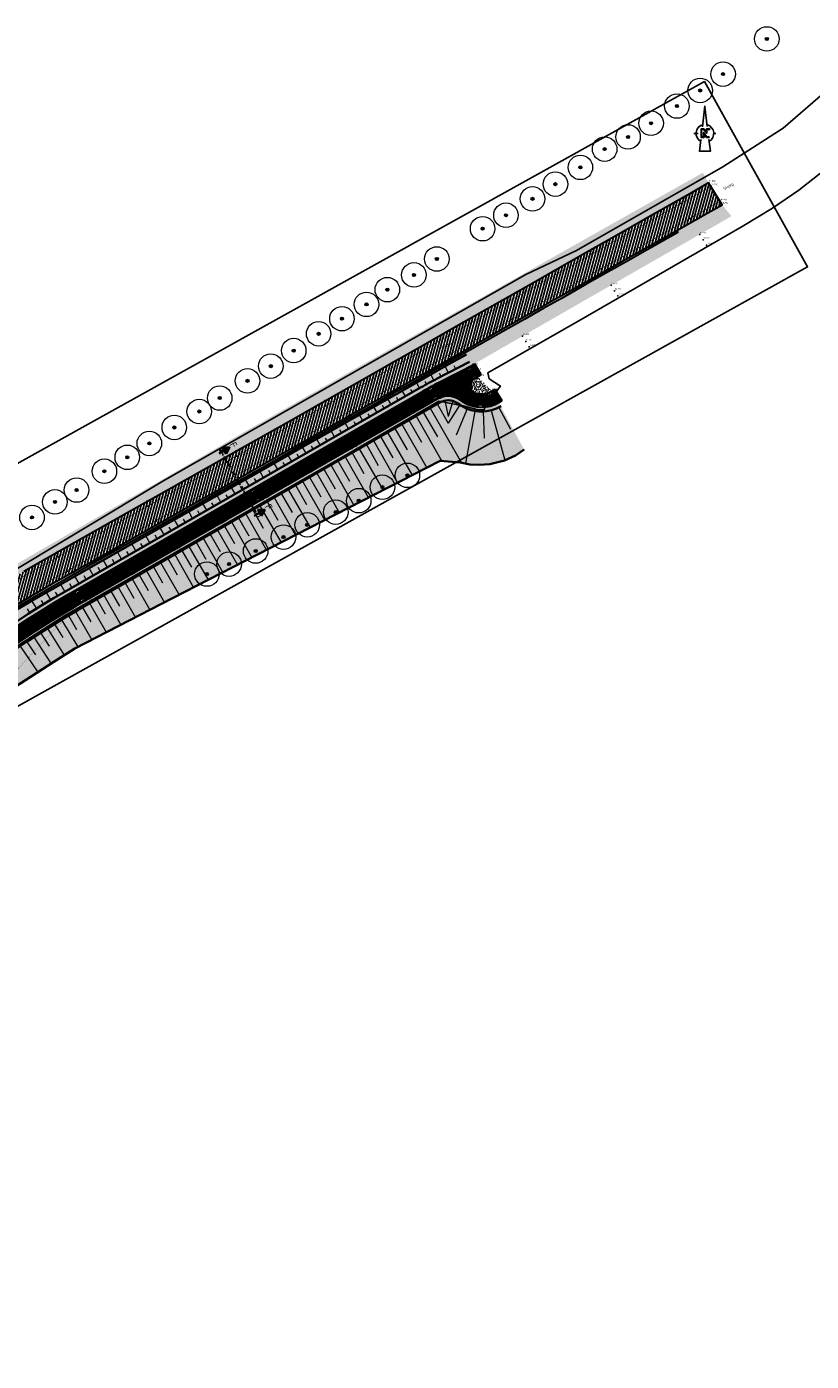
# Model space of a CAD drawing. Header units: metres. Extents: x 157685 to 160831, y 403691 to 406312.
# Tile 132 of 134: x 160204 to 160396, y 405629 to 405955. Entities that reach past the tile are written whole.
import ezdxf
from ezdxf.enums import TextEntityAlignment as Align

# ---------------------------------------------------------------- set-up
doc = ezdxf.new("R2010")
doc.units = ezdxf.units.M
for name, pattern in [('DASHDOT', [1, 0.5, -0.25, 0, -0.25]), ('VW-1-3_STREEP', [4, 1, -3]), ('VW-270-30_STREEP', [3, 2.7, -0.3]), ('VW-30-270_STREEP', [3, 0.3, -2.7])]:
    doc.linetypes.add(name, pattern=pattern)
doc.layers.get('Defpoints').update_dxf_attribs({"color": 171})
for name, color, linetype, lineweight in [('B-WE-GR-BOOM-S', 90, 'Continuous', 25), ('B-WE-OG-HOOGTEPUNT-S', 7, 'Continuous', 25), ('B-WE-OG-HOOGTEPUNT-T18', 10, 'Continuous', 18), ('B-WE-OG-TOPOGRAFIE-T35', 7, 'Continuous', 35), ('N-WE-GR-GRAS-A', 62, 'Continuous', 18), ('N-WE-GW-HOOGTE_AFWERKHOOGTE-T25', 7, 'Continuous', 25), ('N-WE-GW-TALUD-G', 106, 'Continuous', 35), ('N-WE-GW-TALUDARCERING_KORT-G', 106, 'Continuous', 18), ('N-WE-GW-TALUDARCERING_LANG-G', 106, 'Continuous', 18), ('N-WE-VH-GESLOTENVERHARDING_ASFALT-A-200', 253, 'Continuous', 18), ('N-WE-VH-GESLOTENVERHARDING_ASFALT-TRAPSGEWIJSFREZEN-G', 10, 'VH-TRAPSGEWIJSFREZEN-SO', 25), ('N-WE-VH-KANTVERHARDING-G', 7, 'Continuous', 30), ('N-WE-VW-MARKERING_LANGS_STREEP_13_010-G', 7, 'VW-1-3_STREEP', 13), ('N-WE-VW-MARKERING_LANGS_STREEP_27030_010-G', 7, 'VW-270-30_STREEP', 13), ('N-WE-VW-MARKERING_LANGS_STREEP_30270_010-G', 7, 'VW-30-270_STREEP', 13), ('N-WE-VW-MARKERING_LANGS_STREEP_DOORGETROKKEN_010-G', 7, 'Continuous', 13), ('X-XX-AL-ORIENTATIE-S', 7, 'Continuous', 25), ('X-XX-AL-VERWIJZING_DOORSNEDE-S', 7, 'Continuous', 35)]:
    doc.layers.add(name, color=color, linetype=linetype, lineweight=lineweight)
doc.layers.add('Iv-a-afwateringsprofiel', color=5, linetype='Continuous')
doc.layers.add('N-WE-VH-VERHARDING-AP_RIJBAAN-ASFALT', color=252, linetype='Continuous', true_color=0x696969)
doc.styles.add('NLCS-ISO', font='NLCS-ISO.TTF')
doc.styles.add('NLCS-ISO-M200-T18', font='NLCS-ISO.TTF', dxfattribs={"height": 0.36})
doc.styles.add('NLCS-ISO-M200-T35', font='NLCS-ISO.TTF', dxfattribs={"height": 0.7})
doc.linetypes.add('VH-TRAPSGEWIJSFREZEN-SO', pattern='A,15,-5,[182,NLCS.SHX,S=20,R=0,X=0,Y=0],-5', length=25)
pattern_1 = [(31.649933, (159085.91157, 404918.0169), (-0.104945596, 0.170253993), []), (91.649933, (159085.91157, 404918.0169), (-0.19991708, -0.005758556), [])]
pattern_2 = [(0, (0, 0), (1, 1), [0.12, -0.8]), (45, (0.4, 0.2), (-0.113137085, 1.8667619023), [0.12, -0.8]), (30, (0.08, 0.12), (0.2274613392, 1.2860254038), [0.12, -0.8]), (15, (0.32, 0.48), (0.3856270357, 0.724494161), [0.12, -0.8]), (135, (0.16, 2), (-0.02828427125, -0.6505382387), [0.12, -0.8]), (150, (1.2, 0.4), (0.2156921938, -0.5864101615), [0.12, -0.8]), (165, (0.24, 0.04), (0.1434520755, -0.7010146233), [0.12, -0.8]), (85, (0.4, 0.4), (-0.8726773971, 1.0400164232), [0.12, -0.8]), (100, (0, 0), (-1.1121176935, 0.7787131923), [0.12, -0.8])]

# ---------------------------------------------------------------- blocks, each defined once
blk = doc.blocks.new('Noordpijl Advin')
blk.add_hatch(color=256).paths.add_polyline_path([(2.18, 2.74), (0.92, 2.74), (0.92, 0.69), (-0.59, 2.74), (-2.32, 2.74), (-2.32, -2.44), (-0.56, -2.44), (-0.56, -0.24), (1.04, -2.44), (2.54, -2.44), (2.54, -2.17), (1.18, -2.17), (-0.83, 0.59), (-0.83, -2.17), (-2.05, -2.17), (-2.05, 2.47), (-0.72, 2.47), (0.91, 0.24), (1.19, 0.24), (1.19, 2.47), (2.18, 2.47, 5.532946)])
for p, q in [((0.03, 16.93), (-1.54, 4.14)), ((-2.5, -3.65), (-3.41, -11.07))]:
    blk.add_line(p, q)
for points in [[(-0.05, 16.28), (1.46, 4.17)], [(-5.42, 0), (-6.7, 0)], [(-5.42, 0), (-4.14, 0)], [(5.42, 0), (6.7, 0)], [(2.44, -3.69), (3.34, -10.91), (-3.39, -10.91)]]:
    blk.add_lwpolyline(points)
blk.add_lwpolyline([(2.18, 2.74), (0.92, 2.74), (0.92, 0.69), (-0.59, 2.74), (-2.32, 2.74), (-2.32, -2.44), (-0.56, -2.44), (-0.56, -0.24), (1.04, -2.44), (2.54, -2.44), (2.54, -2.17), (1.18, -2.17), (-0.83, 0.59), (-0.83, -2.17), (-2.05, -2.17), (-2.05, 2.47), (-0.72, 2.47), (0.91, 0.24), (1.19, 0.24), (1.19, 2.47), (2.18, 2.47), (2.18, 2.47, 5.532946)], format="xyb", close=True)
for start, end in [(105.04578, 240.95914), (300.17705, 74.04174)]:
    blk.add_arc((0, 0), 5.42, start, end)
for points in [[(-0.05, 16.28), (0.03, 16.93), (1.46, 4.17), (1.63, 4.11)], [(2.42, -3.7), (2.57, -3.59), (3.34, -10.91), (3.52, -11.07)], [(-3.41, -11.07), (-3.39, -10.91), (3.52, -11.07), (3.34, -10.91)]]:
    blk.add_solid(points)
blk = doc.blocks.new('SGR-BOOM_GBKN-SO')
at = {"linetype": 'ByBlock', "lineweight": 18}
h = blk.add_hatch(color=0, dxfattribs=at)
h.dxf.hatch_style = 1
edge = h.paths.add_edge_path()
edge.add_arc((0, 0), 0.25, 0, 360)
at = {"color": 0, "linetype": 'ByBlock', "lineweight": 18}
for radius in [2, 0.25]:
    blk.add_circle((0, 0), radius, dxfattribs=at)
at = {"color": 0, "linetype": 'ByBlock', "lineweight": 18, "style": 'NLCS-ISO'}
blk.add_attdef('SOORT', (2.5, 0), '', height=1.5, dxfattribs=at)
blk = doc.blocks.new('SOG-HOOGTEPUNT-SO')
for p, q in [((-0.5, 0), (0.5, 0)), ((0, 0.5), (0, -0.5))]:
    blk.add_line(p, q)
blk = doc.blocks.new('*U867')
at = {"linetype": 'DASHDOT', "ltscale": 0.1}
h = blk.add_hatch(color=256, dxfattribs=at)
h.paths.add_polyline_path([(0.76, -0.47), (0.46, 0.1), (0.4, 0.08), (0.25, -0.16)])
h.paths.add_polyline_path([(0.46, 0.1), (0.44, 0.14), (0.4, 0.08)])
h = blk.add_hatch(color=256, dxfattribs=at)
h.paths.add_polyline_path([(-2.94, -6.39), (-3.24, -5.82), (-3.3, -5.83), (-3.45, -6.07)])
h.paths.add_polyline_path([(-3.24, -5.82), (-3.26, -5.78), (-3.3, -5.83)])
at = {"linetype": 'DASHDOT', "ltscale": 0.8}
blk.add_line((0.18, 0.3), (-3.88, -6.21), dxfattribs=at)
for points in [[(-0.25, 0.16), (0.76, -0.47), (0.44, 0.14)], [(-0.25, 0.16), (0.76, -0.47), (0.07, -0.45)], [(0.44, 0.14), (0.07, -0.45)], [(-3.95, -5.76), (-2.94, -6.39), (-3.26, -5.78)], [(-3.95, -5.76), (-2.94, -6.39), (-3.63, -6.37)], [(-3.26, -5.78), (-3.63, -6.37)]]:
    blk.add_lwpolyline(points)
at = {"linetype": 'DASHDOT', "ltscale": 0.1, "style": 'NLCS-ISO-M200-T35'}
for p in [(1, -0.28), (-2.7, -6.2)]:
    blk.add_text('F', height=0.7, rotation=237.3089, dxfattribs=at).set_placement(p)
blk = doc.blocks.new('*U873')
h = blk.add_hatch()
h.set_pattern_fill('AMO-BODEM_LEEM', color=256, scale=0.1, angle=135, pattern_type=2)
h.set_pattern_definition([(270, (0.5, -1.5295), (0.25, -6e-17), [])])
h.paths.add_polyline_path([(3.5, 0), (3.5, 1), (0, 0)])
blk.add_lwpolyline([(3.5, 0), (3.5, 1), (0, 0)], close=True)

msp = doc.modelspace()

# ---------------------------------------------------------------- hatches: boundary and pattern name
at = {"layer": 'N-WE-GR-GRAS-A'}
h = msp.add_hatch(dxfattribs=at)
h.set_pattern_fill('AGR-GRAS_01-SO', color=256, scale=0.04, pattern_type=2)
h.set_pattern_definition(pattern_2)
h.paths.add_polyline_path([(160237.918, 405841.616), (160250.017, 405848.444), (160256.447, 405852.084), (160267.229, 405858.192), (160275.99, 405863.161), (160280.097, 405865.494), (160287.985, 405869.971), (160292.868, 405872.739), (160299.513, 405876.513), (160309.304, 405882.079), (160317.714, 405886.859), (160327.621, 405892.49), (160334.163, 405896.218), (160340.28, 405899.703), (160347.361, 405903.732), (160356.176, 405908.734), (160365.894, 405914.264), (160370.465, 405916.889), (160369.051, 405919.396), (160359.569, 405914.048), (160337.728, 405901.73), (160313.209, 405887.902), (160284.676, 405871.81), (160256.864, 405855.958), (160231.794, 405841.419), (160212.326, 405830.128), (160191.437, 405818.014), (160184.838, 405814.167), (160180.152, 405811.217), (160175.714, 405808.153), (160172.268, 405805.579), (160168.853, 405802.846), (160164.842, 405799.378), (160160.903, 405795.82), (160158.922, 405794.031), (160160.45, 405792.449), (160160.86, 405792.006), (160162.196, 405793.245), (160164.992, 405795.723), (160167.636, 405798.015), (160170.029, 405800.089), (160172.742, 405802.362), (160174.488, 405803.767), (160176.249, 405805.145), (160179.306, 405807.355), (160183.036, 405809.859), (160187.403, 405812.665), (160191.092, 405814.934), (160196.584, 405818.192), (160202.975, 405821.872), (160213.586, 405827.903), (160226.735, 405835.313)])
h.paths.add_polyline_path([(160155.829, 405788.255), (160160.45, 405792.449), (160158.922, 405794.031), (160154.588, 405790.093), (160149.956, 405788.478), (160146.426, 405789.175), (160143.381, 405791.379), (160140.836, 405790.408), (160143.174, 405788.273, 0.3869469)])
h = msp.add_hatch(dxfattribs=at)
h.set_pattern_fill('AGR-GRAS_01-SO', color=256, scale=0.04, pattern_type=2)
h.set_pattern_definition(pattern_2)
h.paths.add_polyline_path([(160213.933, 405816.329), (160300.538, 405865.991, -0.0113895), (160304.54, 405868.166), (160312.454, 405872.237), (160337.007, 405886.371), (160359.274, 405899.133), (160373.955, 405907.543), (160376.057, 405908.779), (160373.745, 405911.56), (160370.277, 405909.557), (160364.272, 405906.148), (160362.717, 405905.276), (160362.974, 405904.79), (160355.451, 405900.533), (160350.178, 405897.55), (160345.905, 405895.132), (160340.545, 405892.102), (160334.458, 405888.663), (160330.042, 405886.167), (160325.502, 405883.602), (160321.438, 405881.304), (160316.929, 405878.756), (160312.067, 405876.008), (160307.292, 405873.31), (160301.585, 405870.086), (160297.121, 405867.562), (160293.4, 405865.457), (160288.487, 405862.677), (160282.642, 405859.371), (160276.91, 405856.127), (160271.422, 405853.017), (160266.018, 405849.951), (160259.554, 405846.287), (160253.603, 405842.915), (160236.373, 405833.164), (160222.158, 405825.116), (160203.986, 405814.729), (160198.648, 405811.596), (160196.246, 405810.135), (160194.317, 405808.926), (160191.372, 405807.031), (160188.834, 405805.337), (160185.087, 405802.728), (160183.434, 405801.552), (160182.079, 405800.538), (160178.78, 405798.045), (160176.948, 405796.615), (160175.335, 405795.336), (160173.828, 405794.094), (160172.643, 405793.117), (160170.979, 405791.733), (160168.587, 405789.667), (160166.308, 405787.646), (160165.53, 405786.953), (160169.758, 405782.672, -0.0653079)])
h = msp.add_hatch(dxfattribs=at)
h.set_pattern_fill('AGR-GRAS_01-SO', color=256, scale=0.04, pattern_type=2)
h.set_pattern_definition(pattern_2)
h.paths.add_polyline_path([(160314.013, 405869.53), (160313.158, 405868.986, 0.6581528), (160313.742, 405865.359, 0.2049802), (160317.434, 405865.945)])
h = msp.add_hatch(dxfattribs=at)
h.set_pattern_fill('AGR-GRAS_01-SO', color=256, scale=0.04, pattern_type=2)
h.set_pattern_definition(pattern_2)
edge = h.paths.add_edge_path()
edge.add_line((160189.202, 405785.967), (160195.732, 405790.396))
edge.add_line((160195.732, 405790.396), (160200.907, 405793.733))
edge.add_line((160200.907, 405793.733), (160206.621, 405797.394))
edge.add_line((160206.621, 405797.394), (160212.506, 405801.165))
edge.add_line((160212.506, 405801.165), (160215.44, 405803.045))
edge.add_line((160215.44, 405803.045), (160223.165, 405807.012))
edge.add_line((160223.165, 405807.012), (160238.313, 405814.79))
edge.add_line((160238.313, 405814.79), (160245.226, 405818.341))
edge.add_line((160245.226, 405818.341), (160257.16, 405824.469))
edge.add_line((160257.16, 405824.469), (160282.438, 405837.485))
edge.add_line((160282.438, 405837.485), (160304.8, 405848.933))
edge.add_line((160304.8, 405848.933), (160306.824, 405848.769))
edge.add_line((160306.824, 405848.769), (160309.169, 405848.579))
edge.add_line((160309.169, 405848.579), (160310.056, 405848.468))
edge.add_line((160310.056, 405848.468), (160312.04, 405848.081))
edge.add_line((160312.04, 405848.081), (160314.34, 405847.935))
edge.add_line((160314.34, 405847.935), (160315.656, 405848.031))
edge.add_arc((160315.656, 405857.088), 9.057, 270, 289.97842)
edge.add_line((160318.751, 405848.576), (160320.529, 405849.025))
edge.add_line((160320.529, 405849.025), (160323.199, 405850.249))
edge.add_line((160323.199, 405850.249), (160325.344, 405851.701))
edge.add_line((160325.344, 405851.701), (160319.736, 405862.033))
edge.add_line((160319.736, 405862.033), (160319.165, 405863.194))
edge.add_arc((160314.904, 405869.965), 8, 237.49919, 302.18533, ccw=False)
edge.add_line((160310.605, 405863.218), (160309.429, 405863.967))
edge.add_arc((160306.742, 405859.75), 5, 57.49919, 119.83115)
edge.add_line((160304.255, 405864.088), (160215.674, 405813.293))
edge.add_arc((160320.137, 405631.119), 210, 119.83115, 154.59169)
edge.add_line((160130.45, 405721.223), (160122.548, 405704.588))
edge.add_arc((160167.712, 405683.135), 50, 154.59169, 158.74032)
edge.add_line((160121.114, 405701.265), (160051.265, 405521.737))
edge.add_line((160051.265, 405521.737), (160054.061, 405520.649))
edge.add_line((160054.061, 405520.649), (160054.295, 405521.439))
edge.add_line((160054.295, 405521.439), (160053.061, 405521.931))
edge.add_line((160053.061, 405521.931), (160054.019, 405524.603))
edge.add_line((160054.019, 405524.603), (160055.309, 405528.204))
edge.add_line((160055.309, 405528.204), (160058.581, 405537.332))
edge.add_line((160058.581, 405537.332), (160062.426, 405547.947))
edge.add_line((160062.426, 405547.947), (160065.592, 405555.736))
edge.add_line((160065.592, 405555.736), (160069.524, 405565.548))
edge.add_line((160069.524, 405565.548), (160074.812, 405578.802))
edge.add_line((160074.812, 405578.802), (160078.13, 405587.515))
edge.add_line((160078.13, 405587.515), (160080.547, 405593.861))
edge.add_line((160080.547, 405593.861), (160084.741, 405604.873))
edge.add_line((160084.741, 405604.873), (160087.32, 405611.647))
edge.add_line((160087.32, 405611.647), (160089.154, 405616.396))
edge.add_line((160089.154, 405616.396), (160093.72, 405628.018))
edge.add_line((160093.72, 405628.018), (160097.485, 405637.604))
edge.add_line((160097.485, 405637.604), (160098.671, 405639.731))
edge.add_line((160098.671, 405639.731), (160099.902, 405640.851))
edge.add_line((160099.902, 405640.851), (160101.342, 405642.678))
edge.add_line((160101.342, 405642.678), (160102.236, 405644.762))
edge.add_line((160102.236, 405644.762), (160101.805, 405646.021))
edge.add_line((160101.805, 405646.021), (160100.978, 405647.32))
edge.add_line((160100.978, 405647.32), (160104.894, 405656.725))
edge.add_line((160104.894, 405656.725), (160110.432, 405670.17))
edge.add_line((160110.432, 405670.17), (160113.34, 405677.542))
edge.add_line((160113.34, 405677.542), (160118.268, 405690.037))
edge.add_line((160118.268, 405690.037), (160121.138, 405697.185))
edge.add_line((160121.138, 405697.185), (160125.589, 405706.487))
edge.add_line((160125.589, 405706.487), (160128.723, 405713.106))
edge.add_line((160128.723, 405713.106), (160129.823, 405714.75))
edge.add_line((160129.823, 405714.75), (160130.971, 405715.757))
edge.add_line((160130.971, 405715.757), (160132.656, 405716.604))
edge.add_line((160132.656, 405716.604), (160137.548, 405732.816))
edge.add_line((160137.548, 405732.816), (160143.503, 405739.303))
edge.add_line((160143.503, 405739.303), (160146.913, 405743.397))
edge.add_line((160146.913, 405743.397), (160150.718, 405747.88))
edge.add_line((160150.718, 405747.88), (160157.208, 405755.322))
edge.add_line((160157.208, 405755.322), (160160.525, 405759.124))
edge.add_line((160160.525, 405759.124), (160165.273, 405764.569))
edge.add_line((160165.273, 405764.569), (160168.837, 405768.373))
edge.add_line((160168.837, 405768.373), (160172.909, 405772.38))
edge.add_line((160172.909, 405772.38), (160177.296, 405776.375))
edge.add_line((160177.296, 405776.375), (160183.467, 405781.566))
edge.add_line((160183.467, 405781.566), (160189.202, 405785.967))
at = {"layer": 'N-WE-VH-GESLOTENVERHARDING_ASFALT-A-200', "true_color": 0xcf7363}
h = msp.add_hatch(dxfattribs=at)
h.set_pattern_fill('AVH-ASFALT-SO', color=23, scale=0.2, pattern_type=2)
h.set_pattern_definition(pattern_1)
edge = h.paths.add_edge_path()
edge.add_line((160313.158, 405868.986), (160314.013, 405869.53))
edge.add_line((160314.013, 405869.53), (160314.853, 405870.075))
edge.add_line((160314.853, 405870.075), (160313.344, 405872.695))
edge.add_line((160313.344, 405872.695), (160312.454, 405872.237))
edge.add_line((160312.454, 405872.237), (160304.54, 405868.166))
edge.add_arc((160350.282, 405779.241), 100, 117.22099, 118.47876)
edge.add_line((160302.599, 405867.141), (160304.255, 405864.088))
edge.add_arc((160306.742, 405859.75), 5, 57.49919, 119.83115, ccw=False)
edge.add_line((160309.429, 405863.967), (160310.605, 405863.218))
edge.add_arc((160314.904, 405869.965), 8, 237.49919, 302.18533)
edge.add_line((160319.165, 405863.194), (160320.011, 405863.727))
edge.add_line((160320.011, 405863.727), (160318.28, 405866.477))
edge.add_line((160318.28, 405866.477), (160317.434, 405865.945))
edge.add_arc((160314.904, 405869.965), 4.75, 255.84917, 302.18533, ccw=False)
edge.add_arc((160314.231, 405867.298), 2, 122.44507, 255.84917, ccw=False)
h = msp.add_hatch(dxfattribs=at)
h.set_pattern_fill('AVH-ASFALT-SO', color=23, scale=0.2, pattern_type=2)
h.set_pattern_definition(pattern_1)
edge = h.paths.add_edge_path()
edge.add_line((160304.255, 405864.088), (160302.599, 405867.141))
edge.add_arc((160350.282, 405779.241), 100, 118.47876, 119.83115)
edge.add_line((160300.538, 405865.991), (160213.933, 405816.329))
edge.add_arc((160320.137, 405631.119), 213.5, 119.83115, 154.59169)
edge.add_line((160127.288, 405722.724), (160119.387, 405706.09))
edge.add_arc((160167.712, 405683.135), 53.5, 154.59169, 158.74032)
edge.add_line((160117.853, 405702.534), (159992.771, 405381.048))
edge.add_line((159992.771, 405381.048), (159995.433, 405378.236))
edge.add_line((159995.433, 405378.236), (160121.114, 405701.265))
edge.add_arc((160167.712, 405683.135), 50, 154.59169, 158.74032, ccw=False)
edge.add_line((160122.548, 405704.588), (160130.45, 405721.223))
edge.add_arc((160320.137, 405631.119), 210, 119.83115, 154.59169, ccw=False)
edge.add_line((160215.674, 405813.293), (160304.255, 405864.088))
at = {"layer": 'N-WE-VH-VERHARDING-AP_RIJBAAN-ASFALT'}
h = msp.add_hatch(dxfattribs=at)
h.set_pattern_fill('ANSI31', color=256, scale=0.2)
h.set_pattern_definition([(254.621, (160373.7453, 405911.5598), (0.6122623, -0.1684037), [])])
h.paths.add_polyline_path([(160266.074, 405850.625), (160277.137, 405856.891), (160284.142, 405860.858), (160293.47, 405866.138), (160301.863, 405870.88), (160309.757, 405875.338), (160317.216, 405879.566), (160326.004, 405884.547), (160332.327, 405888.119), (160339.913, 405892.416), (160350.982, 405898.663), (160361.007, 405904.318), (160364.272, 405906.148), (160370.277, 405909.557), (160373.745, 405911.56), (160370.465, 405916.889), (160365.894, 405914.264), (160356.176, 405908.734), (160347.361, 405903.732), (160340.28, 405899.703), (160334.163, 405896.218), (160327.621, 405892.49), (160317.714, 405886.859), (160309.304, 405882.079), (160299.513, 405876.513), (160292.868, 405872.739), (160287.985, 405869.971), (160280.097, 405865.494), (160275.99, 405863.161), (160267.229, 405858.192), (160256.447, 405852.084), (160250.017, 405848.444), (160237.918, 405841.616), (160226.735, 405835.313), (160213.586, 405827.903), (160202.975, 405821.872), (160196.584, 405818.192), (160191.092, 405814.934), (160187.403, 405812.665), (160183.036, 405809.859), (160179.306, 405807.355), (160176.249, 405805.145), (160174.488, 405803.767), (160172.742, 405802.362), (160170.029, 405800.089), (160167.636, 405798.015), (160164.992, 405795.723), (160162.196, 405793.245), (160161.594, 405792.685), (160165.9, 405788.031), (160167.966, 405789.869), (160172.026, 405793.335), (160178.099, 405798.279), (160181.209, 405800.661), (160183.802, 405802.532), (160185.912, 405804.008), (160189.746, 405806.596), (160194.74, 405809.826), (160198.115, 405811.938), (160204.078, 405815.484), (160210.789, 405819.329), (160222.969, 405826.23), (160229.521, 405829.938), (160238.073, 405834.781), (160244.516, 405838.424), (160250.794, 405841.973), (160258.746, 405846.477)])

# ---------------------------------------------------------------- linework, layer by layer
at = {"layer": 'Defpoints'}
msp.add_lwpolyline([(160188.594, 405781.78), (160394.653, 405896.347), (160369.456, 405941.667), (160163.365, 405827.153)], close=True, dxfattribs=at)
for points in [[(160400.211, 405940.238), (160388.733, 405930.249), (160373.922, 405920.87), (160338.192, 405900.397), (160325.789, 405894.472), (160282.298, 405869.812), (160237.383, 405844.185), (160196.465, 405819.66)], [(160200.805, 405803.306), (160213.002, 405811.144), (160249.46, 405831.889), (160279.851, 405849.263), (160304.471, 405863.508), (160310.415, 405862.39), (160314.093, 405861.437), (160315.626, 405861.42), (160315.681, 405862.157), (160317.119, 405864.122), (160319.551, 405867.208), (160316.836, 405869.012), (160316.498, 405870.466), (160340.869, 405884.369), (160371.304, 405902.023), (160378.653, 405906.247), (160386.126, 405910.751), (160392.486, 405915.14), (160400.903, 405921.69)]]:
    msp.add_lwpolyline(points, dxfattribs=at)
at = {"layer": 'N-WE-GW-TALUD-G'}
for points in [[(160311.233, 405874.963), (160307.538, 405872.875), (160301.831, 405869.651), (160297.367, 405867.126), (160293.646, 405865.021), (160288.733, 405862.242), (160282.889, 405858.936), (160277.157, 405855.692), (160271.668, 405852.582), (160266.265, 405849.516), (160259.801, 405845.852), (160253.85, 405842.48), (160236.619, 405832.729), (160222.405, 405824.681), (160204.237, 405814.296), (160198.905, 405811.167)], [(160137.548, 405732.816), (160143.12, 405738.843), (160151.236, 405748.474), (160166.282, 405765.673), (160169.339, 405768.888), (160174.121, 405773.564), (160180.472, 405779.185), (160186.461, 405783.946), (160189.995, 405786.534), (160196.403, 405790.848), (160210.321, 405799.765), (160215.44, 405803.045), (160239.366, 405815.331), (160257.16, 405824.469), (160276.065, 405834.177), (160304.8, 405848.933), (160309.719, 405848.534), (160312.04, 405848.081), (160314.34, 405847.935), (160316.973, 405848.127), (160320.529, 405849.025), (160323.199, 405850.249), (160325.344, 405851.701)]]:
    msp.add_lwpolyline(points, dxfattribs=at)
for points in [[(160132.743, 405735.492, -0.1363261), (160213.435, 405817.197), (160300.04, 405866.858, -0.0113895), (160304.082, 405869.055), (160311.996, 405873.126)], [(160319.698, 405862.348, -0.2899882), (160310.068, 405862.374), (160308.891, 405863.124, 0.278885), (160304.752, 405863.22), (160216.171, 405812.425, 0.1363261), (160137.548, 405732.816, 0.1363261)]]:
    msp.add_lwpolyline(points, format="xyb", dxfattribs=at)
at = {"layer": 'N-WE-GW-TALUDARCERING_KORT-G'}
for p, q in [((160308.624, 405871.391), (160308.206, 405872.204)), ((160301.529, 405867.695), (160301.154, 405868.376)), ((160305.067, 405869.562), (160304.685, 405870.304)), ((160298.052, 405865.718), (160297.663, 405866.396)), ((160291.112, 405861.739), (160290.712, 405862.437)), ((160294.582, 405863.728), (160294.187, 405864.416)), ((160304.113, 405862.854), (160306.807, 405858.156)), ((160307.905, 405863.578), (160306.742, 405859.75)), ((160311.409, 405861.671), (160308.705, 405855.253)), ((160319.14, 405862.024), (160321.986, 405856.69)), ((160284.172, 405857.759), (160283.76, 405858.477)), ((160287.642, 405859.749), (160287.236, 405860.457)), ((160297.173, 405858.874), (160300.242, 405853.521)), ((160300.643, 405860.864), (160304.129, 405854.784)), ((160315.314, 405860.974), (160315.61, 405854.512)), ((160280.702, 405855.769), (160280.284, 405856.497)), ((160293.703, 405856.884), (160296.726, 405851.612)), ((160273.762, 405851.79), (160273.334, 405852.537)), ((160277.232, 405853.779), (160276.809, 405854.517)), ((160286.763, 405852.905), (160289.694, 405847.793)), ((160290.233, 405854.894), (160293.21, 405849.702)), ((160266.822, 405847.81), (160266.385, 405848.573)), ((160270.292, 405849.8), (160269.859, 405850.555)), ((160279.823, 405848.925), (160282.662, 405843.974)), ((160283.293, 405850.915), (160286.178, 405845.883)), ((160263.352, 405845.82), (160262.91, 405846.592)), ((160276.353, 405846.935), (160279.146, 405842.064)), ((160256.412, 405841.841), (160255.96, 405842.63)), ((160259.882, 405843.831), (160259.435, 405844.611)), ((160269.413, 405842.956), (160272.114, 405838.245)), ((160272.883, 405844.945), (160275.63, 405840.155)), ((160249.472, 405837.861), (160249.009, 405838.669)), ((160252.942, 405839.851), (160252.484, 405840.649)), ((160262.473, 405838.976), (160265.082, 405834.426)), ((160265.943, 405840.966), (160268.598, 405836.336)), ((160246.002, 405835.871), (160245.533, 405836.69)), ((160259.003, 405836.986), (160261.566, 405832.517)), ((160239.062, 405831.892), (160238.582, 405832.73)), ((160242.532, 405833.882), (160242.057, 405834.71)), ((160252.063, 405833.007), (160254.534, 405828.698)), ((160255.533, 405834.997), (160258.05, 405830.607)), ((160235.592, 405829.902), (160235.106, 405830.749)), ((160245.123, 405829.027), (160247.502, 405824.879)), ((160248.593, 405831.017), (160251.018, 405826.788)), ((160228.652, 405825.922), (160228.155, 405826.789)), ((160232.122, 405827.912), (160231.631, 405828.769)), ((160241.653, 405827.037), (160243.986, 405822.969)), ((160221.712, 405821.943), (160221.206, 405822.825)), ((160225.182, 405823.933), (160224.68, 405824.809)), ((160234.713, 405823.058), (160236.954, 405819.15)), ((160238.183, 405825.048), (160240.47, 405821.06)), ((160218.242, 405819.953), (160217.735, 405820.838)), ((160227.773, 405819.078), (160229.922, 405815.331)), ((160231.243, 405821.068), (160233.438, 405817.241)), ((160211.309, 405815.961), (160210.786, 405816.851)), ((160214.772, 405817.963), (160214.264, 405818.85)), ((160224.303, 405817.089), (160226.406, 405813.422)), ((160204.493, 405811.775), (160203.871, 405812.746)), ((160207.882, 405813.9), (160207.318, 405814.818)), ((160217.363, 405813.109), (160219.374, 405809.603)), ((160220.833, 405815.099), (160222.89, 405811.512)), ((160213.902, 405811.105), (160215.906, 405807.709)), ((160207.092, 405806.908), (160209.189, 405803.646)), ((160210.476, 405809.039), (160212.503, 405805.75)), ((160203.748, 405804.712), (160205.896, 405801.509))]:
    msp.add_line(p, q, dxfattribs=at)
at = {"layer": 'N-WE-GW-TALUDARCERING_LANG-G'}
for p, q in [((160306.845, 405870.477), (160306.045, 405872.031)), ((160299.787, 405866.713), (160299.015, 405868.058)), ((160303.29, 405868.643), (160302.548, 405870.055)), ((160296.317, 405864.723), (160295.534, 405866.089)), ((160289.377, 405860.744), (160288.571, 405862.15)), ((160292.847, 405862.733), (160292.052, 405864.12)), ((160302.378, 405861.859), (160310.056, 405848.468)), ((160305.928, 405863.667), (160306.742, 405859.75)), ((160309.66, 405862.634), (160306.807, 405858.156)), ((160282.437, 405856.764), (160281.607, 405858.211)), ((160285.907, 405858.754), (160285.089, 405860.18)), ((160298.908, 405859.869), (160305.197, 405848.901)), ((160313.323, 405861.105), (160311.034, 405848.277)), ((160317.286, 405861.286), (160320.638, 405849.075)), ((160278.967, 405854.774), (160278.126, 405856.241)), ((160291.968, 405855.889), (160297.968, 405845.425)), ((160295.438, 405857.879), (160301.53, 405847.254)), ((160272.027, 405850.795), (160271.166, 405852.297)), ((160275.497, 405852.785), (160274.646, 405854.269)), ((160285.028, 405851.91), (160290.844, 405841.766)), ((160288.498, 405853.899), (160294.406, 405843.596)), ((160268.557, 405848.805), (160267.687, 405850.323)), ((160281.558, 405849.92), (160287.282, 405839.937)), ((160261.617, 405844.825), (160260.727, 405846.377)), ((160265.087, 405846.815), (160264.207, 405848.35)), ((160274.618, 405845.94), (160280.158, 405836.279)), ((160278.088, 405847.93), (160283.72, 405838.108)), ((160254.677, 405840.846), (160253.767, 405842.433)), ((160258.147, 405842.836), (160257.247, 405844.405)), ((160267.678, 405841.961), (160273.034, 405832.62)), ((160271.148, 405843.951), (160276.596, 405834.45)), ((160251.207, 405838.856), (160250.286, 405840.463)), ((160264.208, 405839.971), (160269.472, 405830.791)), ((160244.267, 405834.877), (160243.323, 405836.523)), ((160247.737, 405836.866), (160246.804, 405838.493)), ((160257.268, 405835.991), (160262.348, 405827.133)), ((160260.738, 405837.981), (160265.91, 405828.962)), ((160237.327, 405830.897), (160236.361, 405832.582)), ((160240.797, 405832.887), (160239.842, 405834.552)), ((160253.798, 405834.002), (160258.786, 405825.304)), ((160233.857, 405828.907), (160232.88, 405830.612)), ((160246.858, 405830.022), (160251.662, 405821.645)), ((160250.328, 405832.012), (160255.224, 405823.474)), ((160226.917, 405824.928), (160225.918, 405826.67)), ((160230.387, 405826.917), (160229.399, 405828.641)), ((160239.918, 405826.043), (160244.537, 405817.987)), ((160243.388, 405828.032), (160248.1, 405819.816)), ((160219.977, 405820.948), (160218.964, 405822.715)), ((160223.447, 405822.938), (160222.437, 405824.7)), ((160236.448, 405824.053), (160240.975, 405816.158)), ((160216.507, 405818.958), (160215.492, 405820.73)), ((160229.508, 405820.073), (160233.851, 405812.499)), ((160232.978, 405822.063), (160237.413, 405814.328)), ((160209.591, 405814.939), (160208.509, 405816.738)), ((160213.038, 405816.968), (160212.015, 405818.742)), ((160222.568, 405816.094), (160226.727, 405808.841)), ((160226.038, 405818.083), (160230.289, 405810.67)), ((160206.182, 405812.845), (160204.999, 405814.732)), ((160219.098, 405814.104), (160223.165, 405807.012)), ((160212.184, 405810.08), (160216.194, 405803.432)), ((160215.629, 405812.113), (160219.624, 405805.193)), ((160208.779, 405807.981), (160212.909, 405801.423)), ((160202.092, 405803.59), (160206.421, 405797.266)), ((160205.415, 405805.818), (160209.665, 405799.345))]:
    msp.add_line(p, q, dxfattribs=at)
at = {"layer": 'N-WE-VH-GESLOTENVERHARDING_ASFALT-TRAPSGEWIJSFREZEN-G', "ltscale": 0.02, "elevation": 13.902}
msp.add_lwpolyline([(160314.881, 405870.026), (160313.32, 405872.736)], dxfattribs=at)
at = {"layer": 'N-WE-VH-GESLOTENVERHARDING_ASFALT-TRAPSGEWIJSFREZEN-G', "ltscale": 0.02}
msp.add_lwpolyline([(160320.011, 405863.727), (160318.28, 405866.477)], dxfattribs=at)
at = {"layer": 'N-WE-VH-KANTVERHARDING-G'}
for points, elevation in [([(160370.465, 405916.889), (160365.894, 405914.264), (160356.176, 405908.734), (160347.361, 405903.732), (160340.28, 405899.703), (160334.163, 405896.218), (160327.621, 405892.49), (160317.714, 405886.859), (160309.304, 405882.079), (160299.513, 405876.513), (160292.868, 405872.739), (160287.985, 405869.971), (160280.097, 405865.494), (160275.99, 405863.161), (160267.229, 405858.192), (160256.447, 405852.084), (160250.017, 405848.444), (160237.918, 405841.616), (160226.735, 405835.313), (160213.586, 405827.903), (160202.975, 405821.872)], 14.94), ([(160373.745, 405911.56), (160370.465, 405916.889)], 14.94), ([(160198.115, 405811.938), (160204.078, 405815.484), (160210.789, 405819.329), (160222.969, 405826.23), (160229.521, 405829.938), (160238.073, 405834.781), (160244.516, 405838.424), (160250.794, 405841.973), (160258.746, 405846.477), (160266.074, 405850.625), (160277.137, 405856.891), (160284.142, 405860.858), (160293.47, 405866.138), (160301.863, 405870.88), (160309.757, 405875.338), (160317.216, 405879.566), (160326.004, 405884.547), (160332.327, 405888.119), (160339.913, 405892.416), (160350.982, 405898.663), (160361.007, 405904.318), (160364.272, 405906.148), (160370.277, 405909.557), (160373.745, 405911.56)], 8.879), ([(160362.717, 405905.276), (160362.974, 405904.79), (160355.451, 405900.533), (160350.178, 405897.55), (160345.905, 405895.132), (160340.545, 405892.102), (160334.458, 405888.663), (160330.042, 405886.167), (160325.502, 405883.602), (160321.438, 405881.304), (160316.929, 405878.756), (160312.067, 405876.008), (160307.292, 405873.31), (160301.585, 405870.086), (160297.121, 405867.562), (160293.4, 405865.457), (160288.487, 405862.677), (160282.642, 405859.371), (160276.91, 405856.127), (160271.422, 405853.017), (160266.018, 405849.951), (160259.554, 405846.287), (160253.603, 405842.915), (160236.373, 405833.164), (160222.158, 405825.116), (160203.986, 405814.729), (160198.648, 405811.596)], 8.879), ([(160314.015, 405869.527), (160312.454, 405872.237)], 13.902)]:
    msp.add_lwpolyline(points, dxfattribs=dict(at, elevation=elevation))
for points in [[(159822.581, 405020.474), (159825.772, 405026.161, 0.0054461), (159830.998, 405035.717), (159911.524, 405186.86, 0.0296278), (159948.909, 405268.313), (160117.853, 405702.534, -0.0181038), (160119.387, 405706.09), (160127.288, 405722.724, -0.1528453), (160213.933, 405816.329), (160300.538, 405865.991, -0.0113895), (160304.54, 405868.166), (160313.344, 405872.695)], [(160319.165, 405863.194, -0.2899882), (160310.605, 405863.218), (160309.429, 405863.967, 0.278885), (160304.255, 405864.088), (160215.674, 405813.293, 0.1528453), (160130.45, 405721.223), (160122.548, 405704.588, 0.0181038), (160121.114, 405701.265), (159952.171, 405267.044, -0.0045132), (159947.078, 405254.296)], [(160317.434, 405865.945, -0.2049802), (160313.742, 405865.359)]]:
    msp.add_lwpolyline(points, format="xyb", dxfattribs=at)
for points in [[(160313.158, 405868.986), (160314.858, 405870.067)], [(160319.165, 405863.194), (160317.434, 405865.945)], [(160319.165, 405863.194), (160320.011, 405863.727)]]:
    msp.add_lwpolyline(points, dxfattribs=at)
msp.add_arc((160314.231, 405867.298), 2, 122.44507, 255.84917, dxfattribs=at)
at = {"layer": 'N-WE-VW-MARKERING_LANGS_STREEP_13_010-G', "const_width": 0.1, "elevation": 14.94, "flags": 128}
msp.add_lwpolyline([(160370.991, 405916.034), (160366.906, 405913.695), (160342.444, 405899.784), (160315.557, 405884.488), (160293.486, 405871.931), (160268.3, 405857.64), (160237.967, 405840.503), (160205.627, 405822.212), (160196.162, 405816.804), (160191.138, 405813.87), (160186.031, 405810.677), (160181.064, 405807.292), (160173.961, 405801.989), (160169.908, 405798.681), (160163.634, 405793.216), (160161.502, 405791.312)], dxfattribs=at)
at = {"layer": 'N-WE-VW-MARKERING_LANGS_STREEP_13_010-G', "const_width": 0.1, "flags": 128}
msp.add_lwpolyline([(160164.533, 405788.086), (160172.851, 405795.258), (160177.756, 405799.218), (160183.576, 405803.535), (160189.9, 405807.835), (160196.738, 405812.214), (160208.167, 405818.928), (160226.041, 405829.06), (160243.305, 405838.831), (160264.841, 405851.018), (160291.762, 405866.262), (160313.218, 405878.39), (160338.88, 405892.923), (160360.592, 405905.174), (160373.276, 405912.386)], dxfattribs=at)
at = {"layer": 'N-WE-VW-MARKERING_LANGS_STREEP_27030_010-G', "const_width": 0.1, "flags": 128}
msp.add_lwpolyline([(160319.146, 405865.102), (160318.299, 405864.569, -0.4125398), (160309.528, 405866.538)], format="xyb", dxfattribs=at)
at = {"layer": 'N-WE-VW-MARKERING_LANGS_STREEP_30270_010-G', "const_width": 0.1, "flags": 128}
msp.add_lwpolyline([(159796.229, 404966.279), (159796.84, 404967.022, 0.105559), (159801.016, 404975.087), (159801.263, 404975.989, -0.0555015), (159803.041, 404980.463), (159817.164, 405006.992, -0.0055277), (159822.485, 405016.726), (159827.298, 405025.304, 0.0054461), (159832.543, 405034.894), (159913.069, 405186.037, 0.0296278), (159950.54, 405267.679), (160119.484, 405701.899, -0.0181038), (160120.967, 405705.339), (160128.869, 405721.974, -0.1528453), (160214.803, 405814.811), (160301.408, 405864.473, -0.0113895), (160305.34, 405866.61), (160314.086, 405871.407)], format="xyb", dxfattribs=at)
at = {"layer": 'N-WE-VW-MARKERING_LANGS_STREEP_DOORGETROKKEN_010-G', "const_width": 0.1, "flags": 128}
for points in [[(160302.793, 405867.075, -0.0051378), (160304.608, 405868.033), (160313.419, 405872.565)], [(159822.712, 405020.4), (159825.903, 405026.087, 0.0054461), (159831.13, 405035.646), (159911.657, 405186.79, 0.0296278), (159949.049, 405268.259), (160117.992, 405702.479, -0.0181038), (160119.522, 405706.025), (160127.424, 405722.66, -0.1528453), (160214.007, 405816.199), (160300.612, 405865.861, -0.0062513), (160302.793, 405867.075, -0.0062513)], [(160304.18, 405864.218), (160215.599, 405813.423, 0.1528453), (160130.314, 405721.287), (160122.413, 405704.652, 0.0181038), (160120.975, 405701.319), (159952.031, 405267.098, -0.0045132), (159946.939, 405254.353)]]:
    msp.add_lwpolyline(points, format="xyb", dxfattribs=at)

# ---------------------------------------------------------------- block references
at = {"layer": 'B-WE-GR-BOOM-S', "xscale": 1.5, "yscale": 1.5, "zscale": 1.5}
for p in [(160384.7, 405952.1), (160374, 405943.5), (160368.4, 405939.5), (160362.7, 405935.7), (160356.4, 405931.5), (160350.758, 405928.135), (160345.042, 405925.161), (160339.1, 405920.7), (160333, 405916.6), (160327.4, 405913), (160320.9, 405909), (160315.2, 405905.7), (160304, 405898.3), (160298.4, 405894.4), (160291.9, 405890.8), (160286.8, 405887.2), (160280.8, 405883.7), (160275.1, 405880), (160269, 405875.9), (160263.4, 405872.1), (160257.7, 405868.5), (160250.9, 405864.3), (160245.9, 405861), (160239.8, 405857.1), (160233.7, 405853.2), (160228.3, 405849.8), (160222.7, 405846.4), (160296.8, 405845.4), (160290.7, 405842.5), (160210.6, 405838.9), (160215.9, 405841.8), (160284.9, 405839.2), (160279.294, 405836.415), (160205, 405835.1), (160272.3, 405833.3), (160266.5, 405830.3), (160259.7, 405826.9), (160253.2, 405823.7), (160247.77, 405821.264)]:
    msp.add_blockref('SGR-BOOM_GBKN-SO', p, dxfattribs=at)
at = {"layer": 'B-WE-OG-HOOGTEPUNT-S', "xscale": 0.2, "yscale": 0.2, "zscale": 0.2}
for p in [(160370.549, 405916.948, 14.852), (160371.057, 405916.072, 14.898), (160363.142, 405912.694, 14.676), (160363.663, 405911.849, 14.707), (160373.305, 405912.394, 14.949), (160373.783, 405911.582, 14.941), (160365.925, 405908.188, 14.734), (160366.434, 405907.364, 14.713), (160368.332, 405904.294, 15.338), (160369.134, 405902.994, 15.303), (160369.937, 405901.696, 15.268), (160341.411, 405900.347, 14.07), (160341.937, 405899.495, 14.109), (160344.171, 405895.876, 14.117), (160344.651, 405895.097, 14.085), (160346.622, 405891.905, 14.802), (160319.692, 405887.983, 13.438), (160347.458, 405890.549, 14.77), (160348.243, 405889.278, 14.742), (160320.214, 405887.136, 13.486), (160322.412, 405883.571, 13.485), (160322.896, 405882.787, 13.443), (160324.95, 405879.455, 14.255), (160325.774, 405878.119, 14.241), (160297.957, 405875.627, 12.809), (160298.483, 405874.774, 12.855), (160326.556, 405876.851, 14.226), (160300.644, 405871.273, 12.869), (160312.514, 405872.272, 13.944), (160301.139, 405870.472, 12.854), (160313.271, 405870.962, 13.929), (160314.015, 405869.527, 13.902), (160303.288, 405866.99, 13.73), (160304.088, 405865.694, 13.689), (160317.461, 405866.037, 13.796), (160276.21, 405863.286, 12.206), (160276.744, 405862.421, 12.248), (160304.89, 405864.394, 13.629), (160315.32, 405862.058, 13.729), (160316.248, 405863.778, 13.766), (160278.881, 405858.963, 12.266), (160279.377, 405858.16, 12.251), (160281.546, 405854.651, 13.184), (160282.406, 405853.26, 13.146), (160283.198, 405851.978, 13.111), (160254.475, 405850.968, 11.592), (160254.999, 405850.118, 11.622), (160257.142, 405846.639, 11.635), (160257.631, 405845.846, 11.61), (160259.92, 405842.13, 12.647), (160232.699, 405838.673, 10.946), (160260.723, 405840.828, 12.612), (160261.531, 405839.516, 12.574), (160233.222, 405837.827, 10.986), (160235.39, 405834.312, 11.007), (160235.871, 405833.532, 10.988), (160238.225, 405829.716, 12.122), (160210.808, 405826.331, 10.354), (160211.354, 405825.467, 10.39), (160239.037, 405828.401, 12.082), (160239.829, 405827.116, 12.042), (160213.58, 405821.942, 10.383), (160214.057, 405821.187, 10.366), (160216.528, 405817.277, 11.582), (160217.351, 405815.974, 11.549), (160218.158, 405814.696, 11.509)]:
    msp.add_blockref('SOG-HOOGTEPUNT-SO', p, dxfattribs=at)
at = {"layer": 'Iv-a-afwateringsprofiel', "rotation": 119.8311523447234}
msp.add_blockref('*U873', (160256.656, 405836.793), dxfattribs=at)
at = {"layer": 'X-XX-AL-ORIENTATIE-S', "xscale": 0.4, "yscale": 0.4, "zscale": 0.4}
msp.add_blockref('Noordpijl Advin', (160369.559, 405928.998), dxfattribs=at)
at = {"layer": 'X-XX-AL-VERWIJZING_DOORSNEDE-S', "xscale": 2.5, "yscale": 2.5, "zscale": 2.5, "rotation": 61.55273262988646}
msp.add_blockref('*U867', (160251.391, 405851.062), dxfattribs=at)

# ---------------------------------------------------------------- texts
at = {"layer": 'B-WE-OG-HOOGTEPUNT-T18', "style": 'NLCS-ISO'}
for s, p in [('14.852', (160370.651, 405917.22, 14.852)), ('14.898', (160371.159, 405916.344, 14.898)), ('14.676', (160363.244, 405912.965, 14.676)), ('14.707', (160363.766, 405912.121, 14.707)), ('14.949', (160373.407, 405912.666, 14.949)), ('14.941', (160373.885, 405911.854, 14.941)), ('14.734', (160366.028, 405908.46, 14.734)), ('14.713', (160366.537, 405907.636, 14.713)), ('15.338', (160368.434, 405904.566, 15.338)), ('14.070', (160341.513, 405900.619, 14.07)), ('15.303', (160369.237, 405903.266, 15.303)), ('15.268', (160370.039, 405901.967, 15.268)), ('14.109', (160342.039, 405899.767, 14.109)), ('14.117', (160344.273, 405896.147, 14.117)), ('14.085', (160344.754, 405895.369, 14.085)), ('14.802', (160346.724, 405892.177, 14.802)), ('14.770', (160347.561, 405890.821, 14.77)), ('13.438', (160319.794, 405888.254, 13.438)), ('13.486', (160320.316, 405887.408, 13.486)), ('14.742', (160348.345, 405889.55, 14.742)), ('13.485', (160322.515, 405883.843, 13.485)), ('13.443', (160322.998, 405883.059, 13.443)), ('14.255', (160325.053, 405879.727, 14.255)), ('14.241', (160325.876, 405878.391, 14.241)), ('12.809', (160298.059, 405875.899, 12.809)), ('12.855', (160298.586, 405875.046, 12.855)), ('14.226', (160326.658, 405877.123, 14.226)), ('12.869', (160300.747, 405871.545, 12.869)), ('13.944', (160312.616, 405872.544, 13.944)), ('13.929', (160313.374, 405871.234, 13.929)), ('12.854', (160301.241, 405870.743, 12.854)), ('13.902', (160314.117, 405869.799, 13.902)), ('13.730', (160303.39, 405867.262, 13.73)), ('13.689', (160304.19, 405865.966, 13.689)), ('13.629', (160304.993, 405864.666, 13.629)), ('13.796', (160317.563, 405866.309, 13.796)), ('12.206', (160276.312, 405863.558, 12.206)), ('12.248', (160276.846, 405862.693, 12.248)), ('13.729', (160315.422, 405862.33, 13.729)), ('13.766', (160316.35, 405864.049, 13.766)), ('12.266', (160278.984, 405859.235, 12.266)), ('12.251', (160279.48, 405858.432, 12.251)), ('13.184', (160281.649, 405854.923, 13.184)), ('13.146', (160282.508, 405853.532, 13.146)), ('13.111', (160283.3, 405852.25, 13.111)), ('11.592', (160254.578, 405851.239, 11.592)), ('11.622', (160255.101, 405850.39, 11.622)), ('11.635', (160257.245, 405846.911, 11.635)), ('11.610', (160257.733, 405846.117, 11.61)), ('12.647', (160260.023, 405842.402, 12.647)), ('10.946', (160232.802, 405838.945, 10.946)), ('12.612', (160260.825, 405841.1, 12.612)), ('12.574', (160261.633, 405839.788, 12.574)), ('10.986', (160233.324, 405838.098, 10.986)), ('11.007', (160235.492, 405834.584, 11.007)), ('10.988', (160235.973, 405833.804, 10.988)), ('12.122', (160238.327, 405829.988, 12.122)), ('12.082', (160239.139, 405828.673, 12.082)), ('10.354', (160210.91, 405826.603, 10.354)), ('10.390', (160211.456, 405825.739, 10.39)), ('12.042', (160239.931, 405827.388, 12.042)), ('10.383', (160213.682, 405822.214, 10.383)), ('10.366', (160214.16, 405821.459, 10.366)), ('11.582', (160216.63, 405817.548, 11.582)), ('11.549', (160217.453, 405816.246, 11.549)), ('11.509', (160218.26, 405814.968, 11.509))]:
    msp.add_text(s, height=0.36, rotation=359.89083, dxfattribs=at).set_placement(p)
at = {"layer": 'B-WE-OG-TOPOGRAFIE-T35', "style": 'NLCS-ISO-M200-T35'}
for p in [(160375.35, 405915.993), (160306.413, 405877.083)]:
    msp.add_text('Steeg', height=0.7, rotation=29.5, dxfattribs=at).set_placement(p, align=Align.MIDDLE)

# ---------------------------------------------------------------- next in the draw order: texts
at = {"layer": 'N-WE-GW-HOOGTE_AFWERKHOOGTE-T25', "char_height": 0.36, "width": 0.97783, "attachment_point": 5, "style": 'NLCS-ISO-M200-T18', "bg_fill": 19, "box_fill_scale": 1.2, "bg_fill_color": 256, "bg_fill_transparency": 0}
for s, insert, rotation in [('13.90+', (160313.093, 405869.402), 28.86914), ('13.72+', (160302.514, 405866.493), 28.86914), ('13.80+', (160316.902, 405865.212), 28.86914), ('13.73+', (160314.682, 405862.365), 2.7187), ('12.66+', (160259.083, 405841.599), 28.86914), ('11.59+', (160216.081, 405816.954), 28.86914)]:
    msp.add_mtext(s, dxfattribs=dict(at, insert=insert, rotation=rotation))

# ---------------------------------------------------------------- next in the draw order: linework, layer by layer
at = {"layer": 'N-WE-VH-KANTVERHARDING-G'}
msp.add_lwpolyline([(160317.434, 405865.945), (160318.28, 405866.477)], dxfattribs=at)

# ---------------------------------------------------------------- next in the draw order: texts
at = {"layer": 'N-WE-GW-HOOGTE_AFWERKHOOGTE-T25', "char_height": 0.36, "width": 0.97783, "attachment_point": 5, "rotation": 28.86914, "style": 'NLCS-ISO-M200-T18', "bg_fill": 19, "box_fill_scale": 1.2, "bg_fill_color": 256, "bg_fill_transparency": 0}
for s, insert in [('13.94+', (160311.994, 405871.386)), ('13.63+', (160303.568, 405864.339)), ('12.57+', (160260.235, 405839.483)), ('11.50+', (160217.233, 405814.839))]:
    msp.add_mtext(s, dxfattribs=dict(at, insert=insert))

doc.saveas('drawing.dxf')
